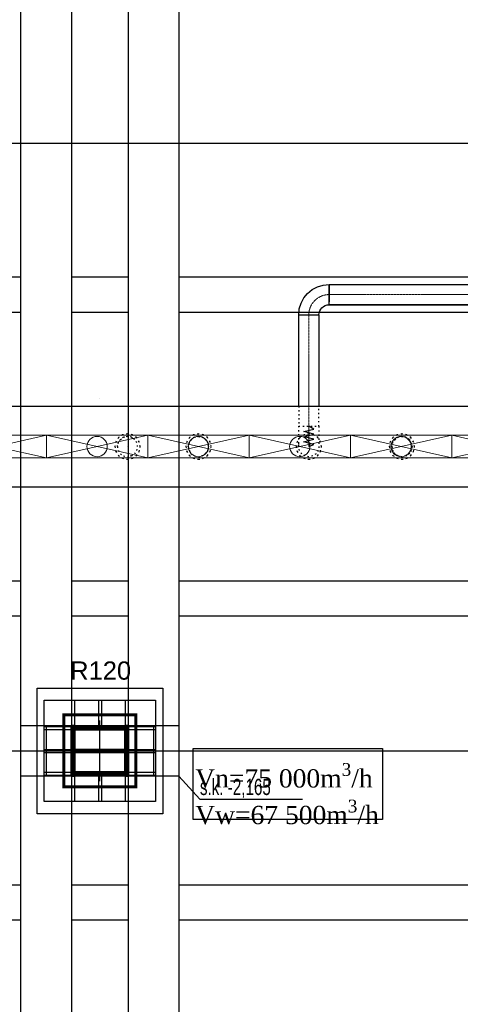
# Model space of a CAD drawing. Header units: centimetres. Extents: x -149939 to 48626, y -46000 to 152985.
# Tile 234 of 256: x -11332 to -6984, y 26499 to 36218. Entities that reach past the tile are written whole.
import ezdxf

# ---------------------------------------------------------------- set-up
doc = ezdxf.new("R2010")
doc.units = ezdxf.units.CM
doc.header["$LTSCALE"] = 50
doc.header["$PDMODE"] = 35
doc.header["$PDSIZE"] = 0.1
for name, pattern in [('CADVENT_CENTERLINE', [9.9, 7.4, -1, 0.5, -1]), ('CADVENT_HIDDEN', [0.8, 0.25, -0.55]), ('Kondygnacja  -0_5$0$HIDDEN', [9.525, 6.35, -3.175]), ('Kondygnacja  -0_5$0$HIDDEN2', [4.7625, 3.175, -1.5875]), ('Osie rzutów$0$DASHDOT2', [12.7, 6.35, -3.175, 0, -3.175])]:
    doc.linetypes.add(name, pattern=pattern)
doc.layers.get('0').update_dxf_attribs({"color": 8})
doc.layers.get('DEFPOINTS').update_dxf_attribs({"color": 8})
for name, color, linetype in [('01-103-Went PP_poziom-0_5$0$L_Nawiew', 7, 'Continuous'), ('bgde-nawiewEXP', 7, 'Continuous'), ('bgde-nawiewHIDDEN', 250, 'Continuous'), ('bgde_AJ_opis', 7, 'Continuous'), ('Kondygnacja  -0_5$0$ARCH_GK', 8, 'Continuous'), ('Kondygnacja  -0_5$0$ARCH_INFO_ODPORNOŚĆ OGNIOWA', 8, 'Continuous'), ('Kondygnacja  -0_5$0$ARCH_KONSTR_POWYŻEJ RZUTU', 8, 'Kondygnacja  -0_5$0$HIDDEN'), ('Kondygnacja  -0_5$0$ARCH_KONSTR_POWYŻEJ RZUTU_IST', 8, 'Kondygnacja  -0_5$0$HIDDEN2'), ('Kondygnacja  -0_5$0$ARCH_KONSTRUKCJA_NIEWIDOCZNA', 8, 'Continuous'), ('Kondygnacja  -0_5$0$ARCH_OKŁADZINA', 8, 'Continuous'), ('Kondygnacja  -0_5$0$ARCH_SŁUPY', 8, 'Continuous'), ('Osie rzutów$0$ARCH_INFO_OSIE_IST', 8, 'Osie rzutów$0$DASHDOT2'), ('Osie rzutów$0$ARCH_INFO_OSIE_OPISY_IST', 8, 'Continuous')]:
    doc.layers.add(name, color=color, linetype=linetype)
for name, color, linetype, lineweight in [('bgde-nawiewCEN', 7, 'Continuous', 13), ('bgde_nawiewnik', 11, 'Continuous', 5), ('Kondygnacja  -0_5$0$ARCH_INFO_WYMIARY', 8, 'Continuous', 9)]:
    doc.layers.add(name, color=color, linetype=linetype, lineweight=lineweight)
doc.styles.add('Kondygnacja  -0_5$0$Arial', font='ARIAL.TTF')
doc.styles.add('Kondygnacja  -0_5$0$BIKTS', font='bikromsw.shx', dxfattribs={"width": 0.8})
doc.styles.add('Kondygnacja  -0_5$0$Romans', font='Romans.shx', dxfattribs={"width": 0.7})
doc.dimstyles.new('Kondygnacja  -0_5$0$Wymiary 1-100', dxfattribs={"dimtxt": 12, "dimasz": 10, "dimexe": 5, "dimexo": 0, "dimgap": 4, "dimtad": 1, "dimrnd": 0.5, "dimzin": 12, "dimdsep": 46, "dimtxsty": 'Kondygnacja  -0_5$0$Romans', "dimblk": 'Kondygnacja  -0_5$0$_Oblique', "dimcen": 10, "dimdle": 10, "dimclrt": 55, "dimazin": 0, "dimtfac": 1, "dimtmove": 1, "dimatfit": 3, "dimfxl": 8, "dimfxlon": 1, "dimtolj": 1, "dimtzin": 0, "dimarcsym": 0})
pattern_1 = [(45, (-1133.3117, -3177.9858), (-0.6735192, 0.6735192), [])]

# ---------------------------------------------------------------- blocks, each defined once
blk = doc.blocks.new('Osie rzutów')
at = {"layer": 'Osie rzutów$0$ARCH_INFO_OSIE_IST', "ltscale": 10}
for p, q in [((11060, 12510), (11060, 4623.26)), ((4436.24, 8000), (15156.54, 8000)), ((11060, 7370), (11060, 7430)), ((4436.04, 7400), (15156.54, 7400)), ((11090, 7400), (11030, 7400))]:
    blk.add_line(p, q, dxfattribs=at)
blk = doc.blocks.new('Kondygnacja  -0_5$0$słup_kwadrat')
at = {"layer": 'Kondygnacja  -0_5$0$ARCH_SŁUPY', "lineweight": 40}
h = blk.add_hatch(dxfattribs=at)
h.set_pattern_fill('ANSI31', color=256, scale=0.3, style=0)
h.set_pattern_definition(pattern_1)
h.paths.add_polyline_path([(36, 34), (39, 34), (39, 84), (36, 84)])
h = blk.add_hatch(dxfattribs=at)
h.set_pattern_fill('ANSI31', color=256, scale=0.3, style=0)
h.set_pattern_definition(pattern_1)
h.paths.add_polyline_path([(89, 80), (89, 83), (39, 83), (39, 80)])
h = blk.add_hatch(dxfattribs=at)
h.set_pattern_fill('ANSI31', color=256, scale=0.3, style=0)
h.set_pattern_definition(pattern_1)
h.paths.add_polyline_path([(89, 34), (92, 34), (92, 84), (89, 84)])
h = blk.add_hatch(dxfattribs=at)
h.set_pattern_fill('ANSI31', color=256, scale=0.3, style=0)
h.set_pattern_definition(pattern_1)
h.paths.add_polyline_path([(89, 57.5), (89, 60.5), (39, 60.5), (39, 57.5)])
h = blk.add_hatch(dxfattribs=at)
h.set_pattern_fill('ANSI31', color=256, scale=0.3, style=0)
h.set_pattern_definition(pattern_1)
h.paths.add_polyline_path([(89, 35), (89, 38), (39, 38), (39, 35)])
at = {"layer": 'Kondygnacja  -0_5$0$ARCH_KONSTRUKCJA_NIEWIDOCZNA'}
blk.add_lwpolyline([(119, 109), (119, 9), (9, 9), (9, 109)], close=True, dxfattribs=at)
for points in [[(36, 109), (36, 84)], [(39, 109), (39, 84)], [(62.5, 109), (62.5, 83)], [(65.5, 109), (65.5, 83)], [(89, 109), (89, 84)], [(92, 109), (92, 84)], [(9, 83), (36, 83)], [(9, 80), (36, 80)], [(92, 83), (119, 83)], [(92, 80), (119, 80)], [(9, 60.5), (36, 60.5)], [(92, 60.5), (119, 60.5)], [(9, 57.5), (36, 57.5)], [(92, 57.5), (119, 57.5)], [(9, 38), (36, 38)], [(9, 35), (36, 35)], [(36, 34), (36, 9)], [(39, 34), (39, 9)], [(62.5, 35), (62.5, 9)], [(65.49, 35), (65.49, 9)], [(89, 34), (89, 9)], [(92, 38), (119, 38)], [(92, 35), (119, 35)], [(92, 34), (92, 9)]]:
    blk.add_lwpolyline(points, dxfattribs=at)
at = {"layer": 'Kondygnacja  -0_5$0$ARCH_OKŁADZINA'}
blk.add_lwpolyline([(2, 121), (126, 121), (126, -3), (2, -3)], close=True, dxfattribs=at)
at = {"layer": 'Kondygnacja  -0_5$0$ARCH_SŁUPY', "lineweight": 40}
for p, q in [((39, 60.5), (89, 60.5)), ((89, 57.5), (39, 57.5))]:
    blk.add_line(p, q, dxfattribs=at)
at = {"layer": 'Kondygnacja  -0_5$0$ARCH_SŁUPY', "lineweight": 50, "const_width": 3}
blk.add_lwpolyline([(28.5, 94.5), (99.5, 94.5), (99.5, 23.5), (28.5, 23.5)], close=True, dxfattribs=at)
at = {"layer": 'Kondygnacja  -0_5$0$ARCH_SŁUPY', "lineweight": 40}
for points in [[(36, 84), (39, 84), (39, 34), (36, 34)], [(89, 84), (92, 84), (92, 34), (89, 34)]]:
    blk.add_lwpolyline(points, close=True, dxfattribs=at)
for points in [[(89, 83), (39, 83)], [(39, 80), (89, 80)], [(89, 38), (39, 38)], [(39, 35), (89, 35)]]:
    blk.add_lwpolyline(points, dxfattribs=at)
blk = doc.blocks.new('Kondygnacja  -0_5$0$konstrukcja istniejąca -0.5')
at = {"layer": 'Kondygnacja  -0_5$0$ARCH_KONSTR_POWYŻEJ RZUTU_IST', "ltscale": 10}
for points in [[(10982, 7425), (10982, 8575)], [(11032, 8575), (11032, 7425)], [(11088, 8575), (11088, 7425)], [(11138, 8575), (11138, 7425)], [(11138, 7375), (10982, 7375), (10982, 7425), (11138, 7425), (11138, 7375)], [(10982, 6225), (10982, 7375)], [(11032, 7375), (11032, 6225)], [(11088, 7375), (11088, 6225)], [(11138, 7375), (11138, 6225)], [(9938, 7267.89), (10982, 7267.89)], [(11032, 7267.89), (11088, 7267.89)], [(11138, 7267.89), (12182, 7267.89)], [(10982, 7232.89), (9938, 7232.89)], [(11088, 7232.89), (11032, 7232.89)], [(12182, 7232.89), (11138, 7232.89)]]:
    blk.add_lwpolyline(points, dxfattribs=at)
at = {"layer": 'Kondygnacja  -0_5$0$ARCH_KONSTR_POWYŻEJ RZUTU_IST', "ltscale": 10, "elevation": 0}
for points in [[(9938, 7867.89), (10982, 7867.89)], [(11032, 7867.89), (11088, 7867.89)], [(11138, 7867.89), (12182, 7867.89)], [(10982, 7832.89), (9938, 7832.89)], [(11088, 7832.89), (11032, 7832.89)], [(12182, 7832.89), (11138, 7832.89)], [(9938, 7567.89), (10982, 7567.89)], [(11032, 7567.89), (11088, 7567.89)], [(11138, 7567.89), (12182, 7567.89)], [(10982, 7532.89), (9938, 7532.89)], [(11088, 7532.89), (11032, 7532.89)], [(12182, 7532.89), (11138, 7532.89)], [(11007, 7425), (11007, 7375)], [(11113, 7425), (11113, 7375)]]:
    blk.add_lwpolyline(points, dxfattribs=at)
at = {"layer": 'Kondygnacja  -0_5$0$ARCH_KONSTR_POWYŻEJ RZUTU_IST'}
blk.add_lwpolyline([(11138, 7375), (11158.69, 7352.53), (11259.84, 7352.53)], dxfattribs=at)
at = {"layer": 'Kondygnacja  -0_5$0$ARCH_KONSTR_POWYŻEJ RZUTU_IST', "style": 'Kondygnacja  -0_5$0$BIKTS', "width": 0.7}
blk.add_text('s.k. -2,165', height=16, dxfattribs=at).set_placement((11158.69, 7356.46))
blk = doc.blocks.new('Kondygnacja  -0_5$0$_Oblique')
at = {"color": 0, "linetype": 'ByBlock', "lineweight": -2}
blk.add_line((-0.5, -0.5), (0.5, 0.5), dxfattribs=at)
blk = doc.blocks.new('*D212')
at = {"layer": 'DEFPOINTS', "color": 0}
for p in [(-30586.3, 81900), (-30681.1, 12489.5), (9064, 12489.5)]:
    blk.add_point(p, dxfattribs=at)
at = {"layer": 'Kondygnacja  -0_5$0$ARCH_INFO_WYMIARY', "color": 0, "lineweight": -2}
for p, q in [((-30673.1, 81900), (-30686.1, 81900)), ((-30681.1, 81910), (-30681.1, 12479.5)), ((-30673.1, 12489.5), (-30686.1, 12489.5))]:
    blk.add_line(p, q, dxfattribs=at)
at = {"layer": 'Kondygnacja  -0_5$0$ARCH_INFO_WYMIARY', "color": 0, "linetype": 'ByBlock', "lineweight": -2, "xscale": 10, "yscale": 10, "zscale": 10}
for p, rotation in [((-30681.1, 81900), 90), ((-30681.1, 12489.5), 270)]:
    blk.add_blockref('Kondygnacja  -0_5$0$_Oblique', p, dxfattribs=dict(at, rotation=rotation))
at = {"layer": 'Kondygnacja  -0_5$0$ARCH_INFO_WYMIARY', "color": 55, "insert": (-30691.1, 47194.8), "char_height": 12, "attachment_point": 5, "rotation": 90, "style": 'Kondygnacja  -0_5$0$Romans'}
blk.add_mtext('\\A1;69410.5', dxfattribs=at)
blk = doc.blocks.new('A$C066D7839')
at = {"layer": 'bgde_nawiewnik', "color": 7}
for p, q in [((-50, -11.15), (-50, 11.15)), ((-50, 11.15), (50, 11.15)), ((-50, -11.15), (50, 11.15)), ((50, -11.15), (-50, 11.15)), ((50, 11.15), (50, -11.15)), ((50, -11.15), (-50, -11.15))]:
    blk.add_line(p, q, dxfattribs=at)
blk.add_circle((0, 0), 10, dxfattribs=at)

msp = doc.modelspace()

# ---------------------------------------------------------------- linework, layer by layer
at = {"layer": 'bgde-nawiewCEN', "linetype": 'CADVENT_CENTERLINE', "ltscale": 0.06}
for p, q in [((-5745.979, 33504.314), (-8278.377, 33504.314)), ((-8478.377, 33304.314), (-8478.377, 32203.959)), ((-8478.377, 32203.959), (-8478.377, 32185.263)), ((-8478.377, 32185.263), (-8478.377, 32134.152)), ((-8478.377, 32134.152), (-8478.377, 32106.359)), ((-8478.377, 32106.359), (-8478.377, 32082.833)), ((-8478.377, 32082.833), (-8478.377, 32063.218)), ((-8478.377, 32063.218), (-8478.377, 32047.159)), ((-8478.377, 32047.159), (-8478.377, 32034.3)), ((-8478.377, 32034.3), (-8478.377, 32024.285)), ((-8478.377, 32024.285), (-8478.377, 32016.759)), ((-8478.377, 32016.759), (-8478.377, 32011.366)), ((-8478.377, 32011.366), (-8478.377, 32007.752)), ((-8478.377, 32007.752), (-8478.377, 32005.559)), ((-8478.377, 32005.559), (-8478.377, 32004.433)), ((-8478.377, 32004.433), (-8478.377, 32003.959))]:
    msp.add_line(p, q, dxfattribs=at)
msp.add_arc((-8278.377, 33304.314), 200, 90, 180, dxfattribs=at)
at = {"layer": 'bgde-nawiewEXP', "linetype": 'Continuous'}
for points in [[(-8278.377, 33404.314), (-5745.979, 33404.314), (-5745.979, 33604.314), (-5697.822, 33629.314), (-5697.822, 33379.314), (-5745.979, 33404.314)], [(-8578.377, 33304.314), (-8572.613, 33362.841), (-8555.541, 33419.119), (-8527.818, 33470.985), (-8490.509, 33516.446), (-8445.048, 33553.755), (-8393.182, 33581.478), (-8336.904, 33598.55), (-8278.377, 33604.314), (-8278.377, 33466.046)], [(-8578.377, 33304.314), (-8378.377, 33304.314), (-8376.456, 33323.823), (-8370.765, 33342.582), (-8361.524, 33359.871), (-8349.088, 33375.025), (-8333.934, 33387.461), (-8316.646, 33396.702), (-8297.886, 33402.392), (-8278.377, 33404.314), (-8278.377, 33466.046)], [(-8278.377, 33466.046), (-8278.377, 33504.314)], [(-8278.377, 33466.046), (-8278.377, 33433.603)], [(-8578.377, 32403.941), (-8578.377, 33304.314), (-8378.377, 33304.314), (-8378.377, 32403.941)], [(-40588.801, 32403.941), (630.964, 32403.941), (630.964, 31603.941), (-40588.801, 31603.941)]]:
    msp.add_lwpolyline(points, dxfattribs=at)
msp.add_lwpolyline([(-8278.377, 33404.314), (-8278.377, 33604.314), (-5745.979, 33604.314), (-5745.979, 33404.314)], close=True, dxfattribs=at)
at = {"layer": 'bgde-nawiewHIDDEN', "linetype": 'CADVENT_HIDDEN'}
for points in [[(-8578.377, 32403.941), (-8578.377, 32203.959), (-8378.377, 32203.959), (-8378.377, 32403.941)], [(-10367.838, 32003.959), (-10360.226, 32042.227), (-10338.549, 32074.67), (-10306.106, 32096.347), (-10267.838, 32103.959), (-10229.57, 32096.347)], [(-10229.57, 32096.347), (-10267.838, 32103.959)], [(-10229.57, 31911.571), (-10197.127, 31933.248), (-10175.45, 31965.691), (-10167.838, 32003.959), (-10175.45, 32042.227), (-10197.127, 32074.67), (-10229.57, 32096.347)], [(-10229.57, 32096.347), (-10197.127, 32074.67)], [(-9667.838, 32003.959), (-9660.226, 32042.227), (-9638.549, 32074.67), (-9606.106, 32096.347), (-9567.838, 32103.959), (-9529.57, 32096.347)], [(-9529.57, 32096.347), (-9567.838, 32103.959)], [(-9529.57, 32096.347), (-9497.127, 32074.67)], [(-9497.127, 32074.67), (-9529.57, 32096.347)], [(-9497.127, 32074.67), (-9475.45, 32042.227)], [(-9475.45, 32042.227), (-9497.127, 32074.67)], [(-10367.838, 32003.959), (-10360.226, 31965.691), (-10338.549, 31933.248), (-10306.106, 31911.571), (-10267.838, 31903.959), (-10229.57, 31911.571)], [(-9667.838, 32003.959), (-9660.226, 31965.691), (-9638.549, 31933.248), (-9606.106, 31911.571), (-9567.838, 31903.959), (-9529.57, 31911.571)], [(-9475.45, 32042.227), (-9467.838, 32003.959), (-9475.45, 31965.691), (-9497.127, 31933.248)], [(-10229.57, 31911.571), (-10267.838, 31903.959)], [(-9529.57, 31911.571), (-9567.838, 31903.959)], [(-9529.57, 31911.571), (-9497.127, 31933.248)], [(-9497.127, 31933.248), (-9529.57, 31911.571)], [(-9497.127, 31933.248), (-9475.45, 31965.691)]]:
    msp.add_lwpolyline(points, dxfattribs=at)
for points in [[(-8578.377, 32034.3), (-8578.377, 32203.959), (-8378.377, 32203.959), (-8378.377, 32003.959), (-8385.989, 31965.691), (-8407.667, 31933.248), (-8440.109, 31911.571), (-8478.377, 31903.959), (-8516.646, 31911.571), (-8549.088, 31933.248), (-8570.765, 31965.691), (-8578.377, 32003.959), (-8578.377, 32024.285)], [(-10392.838, 32003.959), (-10383.323, 31956.123), (-10356.226, 31915.571), (-10315.674, 31888.474), (-10267.838, 31878.959), (-10220.003, 31888.474), (-10179.45, 31915.571), (-10152.353, 31956.123), (-10142.838, 32003.959), (-10152.353, 32051.794), (-10179.45, 32092.347), (-10220.003, 32119.444), (-10267.838, 32128.959), (-10315.674, 32119.444), (-10356.226, 32092.347), (-10383.323, 32051.794)], [(-10392.838, 32003.959), (-10383.323, 31956.123), (-10356.226, 31915.571), (-10315.674, 31888.474), (-10267.838, 31878.959), (-10220.003, 31888.474), (-10179.45, 31915.571), (-10152.353, 31956.123), (-10142.838, 32003.959), (-10152.353, 32051.794), (-10179.45, 32092.347), (-10220.003, 32119.444), (-10267.838, 32128.959), (-10315.674, 32119.444), (-10356.226, 32092.347), (-10383.323, 32051.794)], [(-10367.838, 32003.959), (-10360.226, 31965.691), (-10338.549, 31933.248), (-10306.106, 31911.571), (-10267.838, 31903.959), (-10229.57, 31911.571), (-10197.127, 31933.248), (-10175.45, 31965.691), (-10167.838, 32003.959), (-10175.45, 32042.227), (-10197.127, 32074.67), (-10229.57, 32096.347), (-10267.838, 32103.959), (-10306.106, 32096.347), (-10338.549, 32074.67), (-10360.226, 32042.227)], [(-9692.838, 32003.959), (-9683.323, 31956.123), (-9656.226, 31915.571), (-9615.674, 31888.474), (-9567.838, 31878.959), (-9520.003, 31888.474), (-9479.45, 31915.571), (-9452.353, 31956.123), (-9442.838, 32003.959), (-9452.353, 32051.794), (-9479.45, 32092.347), (-9520.003, 32119.444), (-9567.838, 32128.959), (-9615.674, 32119.444), (-9656.226, 32092.347), (-9683.323, 32051.794)], [(-9692.838, 32003.959), (-9683.323, 31956.123), (-9656.226, 31915.571), (-9615.674, 31888.474), (-9567.838, 31878.959), (-9520.003, 31888.474), (-9479.45, 31915.571), (-9452.353, 31956.123), (-9442.838, 32003.959), (-9452.353, 32051.794), (-9479.45, 32092.347), (-9520.003, 32119.444), (-9567.838, 32128.959), (-9615.674, 32119.444), (-9656.226, 32092.347), (-9683.323, 32051.794)], [(-9667.838, 32003.959), (-9660.226, 31965.691), (-9638.549, 31933.248), (-9606.106, 31911.571), (-9567.838, 31903.959), (-9529.57, 31911.571), (-9497.127, 31933.248), (-9475.45, 31965.691), (-9467.838, 32003.959), (-9475.45, 32042.227), (-9497.127, 32074.67), (-9529.57, 32096.347), (-9567.838, 32103.959), (-9606.106, 32096.347), (-9638.549, 32074.67), (-9660.226, 32042.227)], [(-8603.377, 32003.959), (-8593.862, 31956.123), (-8566.766, 31915.571), (-8526.213, 31888.474), (-8478.377, 31878.959), (-8430.542, 31888.474), (-8389.989, 31915.571), (-8362.892, 31956.123), (-8353.377, 32003.959), (-8362.892, 32051.794), (-8389.989, 32092.347), (-8430.542, 32119.444), (-8478.377, 32128.959), (-8526.213, 32119.444), (-8566.766, 32092.347), (-8593.862, 32051.794)], [(-8603.377, 32003.959), (-8593.862, 31956.123), (-8566.766, 31915.571), (-8526.213, 31888.474), (-8478.377, 31878.959), (-8430.542, 31888.474), (-8389.989, 31915.571), (-8362.892, 31956.123), (-8353.377, 32003.959), (-8362.892, 32051.794), (-8389.989, 32092.347), (-8430.542, 32119.444), (-8478.377, 32128.959), (-8526.213, 32119.444), (-8566.766, 32092.347), (-8593.862, 32051.794)], [(-7685.039, 32003.959), (-7675.524, 31956.123), (-7648.427, 31915.571), (-7607.874, 31888.474), (-7560.039, 31878.959), (-7512.203, 31888.474), (-7471.65, 31915.571), (-7444.554, 31956.123), (-7435.039, 32003.959), (-7444.554, 32051.794), (-7471.65, 32092.347), (-7512.203, 32119.444), (-7560.039, 32128.959), (-7607.874, 32119.444), (-7648.427, 32092.347), (-7675.524, 32051.794)], [(-7685.039, 32003.959), (-7675.524, 31956.123), (-7648.427, 31915.571), (-7607.874, 31888.474), (-7560.039, 31878.959), (-7512.203, 31888.474), (-7471.65, 31915.571), (-7444.554, 31956.123), (-7435.039, 32003.959), (-7444.554, 32051.794), (-7471.65, 32092.347), (-7512.203, 32119.444), (-7560.039, 32128.959), (-7607.874, 32119.444), (-7648.427, 32092.347), (-7675.524, 32051.794)], [(-7660.039, 32003.959), (-7652.427, 31965.691), (-7630.749, 31933.248), (-7598.307, 31911.571), (-7560.039, 31903.959), (-7521.77, 31911.571), (-7489.328, 31933.248), (-7467.651, 31965.691), (-7460.039, 32003.959), (-7467.651, 32042.227), (-7489.328, 32074.67), (-7521.77, 32096.347), (-7560.039, 32103.959), (-7598.307, 32096.347), (-7630.749, 32074.67), (-7652.427, 32042.227)], [(-7660.039, 32003.959), (-7652.427, 32042.227), (-7630.749, 32074.67), (-7598.307, 32096.347), (-7560.039, 32103.959), (-7521.77, 32096.347), (-7489.328, 32074.67), (-7467.651, 32042.227), (-7460.039, 32003.959), (-7467.651, 31965.691), (-7489.328, 31933.248), (-7521.77, 31911.571), (-7560.039, 31903.959), (-7598.307, 31911.571), (-7630.749, 31933.248), (-7652.427, 31965.691)]]:
    msp.add_lwpolyline(points, close=True, dxfattribs=at)
at = {"layer": 'bgde-nawiewHIDDEN'}
for points in [[(-8478.377, 32003.959), (-8428.377, 32025.257), (-8528.377, 32050.618), (-8428.377, 32075.839), (-8528.377, 32101.124), (-8428.377, 32126.659), (-8528.377, 32152.018), (-8428.377, 32177.477), (-8478.377, 32203.959)], [(-10267.838, 32003.959), (-10267.838, 32003.959)], [(-9567.838, 32003.959), (-9567.838, 32003.959)], [(-7560.039, 32003.959), (-7560.039, 32003.959)]]:
    msp.add_lwpolyline(points, dxfattribs=at)
at = {"layer": 'bgde_AJ_opis'}
msp.add_lwpolyline([(-9619.798, 29023.675), (-7752.371, 29022.929), (-7752.371, 28321.464), (-9619.798, 28322.21)], close=True, dxfattribs=at)
at = {"layer": 'Kondygnacja  -0_5$0$ARCH_GK', "linetype": 'Continuous'}
msp.add_line((-10185, 29050), (-10185, 28950), dxfattribs=at)

# ---------------------------------------------------------------- block references
at = {"layer": '01-103-Went PP_poziom-0_5$0$L_Nawiew', "xscale": 10, "yscale": 10, "zscale": 10}
for p in [(-11567.836, 32003.959, 987.119), (-10567.836, 32003.959, 987.119), (-9567.836, 32003.959, 987.119), (-8567.836, 32003.959, 987.119), (-7567.836, 32003.959, -359.816), (-6567.836, 32003.959, -359.816)]:
    msp.add_blockref('A$C066D7839', p, dxfattribs=at)
at = {"layer": 'Kondygnacja  -0_5$0$ARCH_KONSTR_POWYŻEJ RZUTU', "xscale": 10, "yscale": 10, "zscale": 10}
msp.add_blockref('Kondygnacja  -0_5$0$konstrukcja istniejąca -0.5', (-121140, -45000), dxfattribs=at)
at = {"layer": 'Kondygnacja  -0_5$0$ARCH_SŁUPY', "xscale": 10, "yscale": 10, "zscale": 10}
msp.add_blockref('Kondygnacja  -0_5$0$słup_kwadrat', (-11180, 28410), dxfattribs=at)
at = {"layer": 'Osie rzutów$0$ARCH_INFO_OSIE_OPISY_IST', "color": 30, "xscale": 10, "yscale": 10, "zscale": 10}
msp.add_blockref('Osie rzutów', (-121140, -45000), dxfattribs=at)

# ---------------------------------------------------------------- texts
at = {"layer": 'bgde_AJ_opis', "insert": (-9599.619, 28880.114), "char_height": 180, "width": 2010.79831, "attachment_point": 1}
msp.add_mtext('\\A1;{\\fTimes New Roman|b0|i0|c238|p18;Vn=75 000m\\H0.7x;\\S3^ ;\\H1.4286x;/h\\PVw=\\H0.99998x;67 500m\\H0.7x;\\S3^ ;\\H1.4286x;/h}', dxfattribs=at)
at = {"layer": 'Kondygnacja  -0_5$0$ARCH_INFO_ODPORNOŚĆ OGNIOWA', "insert": (-10532.905, 29941.838), "char_height": 180, "width": 533.32525, "attachment_point": 5, "style": 'Kondygnacja  -0_5$0$Arial'}
msp.add_mtext('\\PR120', dxfattribs=at)

# ---------------------------------------------------------------- dimensions: what is measured, and where the dimension line sits
at = {"layer": 'Kondygnacja  -0_5$0$ARCH_INFO_WYMIARY'}
dim = msp.add_linear_dim(base=(-30681.114, 12489.5), p1=(-30586.301, 81900), p2=(9064, 12489.5), angle=90, dimstyle='Kondygnacja  -0_5$0$Wymiary 1-100', dxfattribs=at)
dim.commit()
dim.dimension.update_dxf_attribs({"geometry": '*D212', "text_midpoint": (-30691.114, 47194.75)})

doc.saveas('drawing.dxf')
